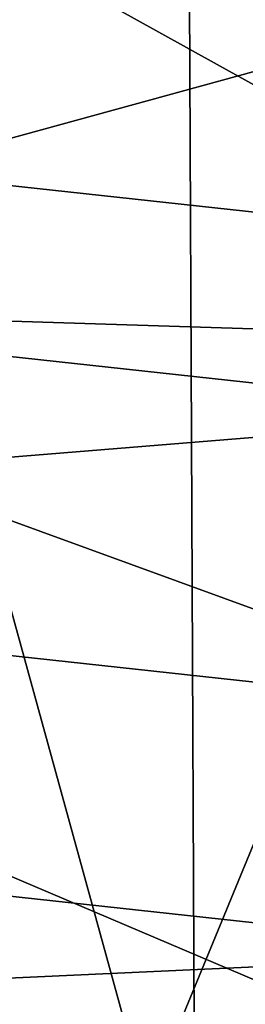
# Model space of a CAD drawing. Header units: millimetres. Extents: x -4.88 to 4.89, y -4.29 to 5.48.
# Tile 166 of 256: x -0.01537 to -0.00755, y -0.55097 to -0.51688. Entities that reach past the tile are written whole.
import ezdxf

# ---------------------------------------------------------------- set-up
doc = ezdxf.new("R2010")
doc.units = ezdxf.units.MM
doc.layers.get('0').update_dxf_attribs({"true_color": 0x5890e1})

msp = doc.modelspace()

# ---------------------------------------------------------------- meshes
at = {"color": 206, "true_color": 0x6c0888}
mesh = msp.add_polyface(dxfattribs=at)
corners = [(-4.61817455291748, 0.5942677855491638, 63.11192321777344), (-0.3076751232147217, 0.5942677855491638, 63.11192321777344), (-0.3070552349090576, 0.5745411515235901, 63.11192321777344), (-0.3076751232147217, 0.5942676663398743, 63.64631652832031), (-0.3070552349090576, 0.5745410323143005, 63.64631652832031), (-4.492310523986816, 0.3112271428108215, 63.62292098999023), (-4.609048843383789, 0.3038826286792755, 63.11192321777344), (-0.3051979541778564, 0.5548924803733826, 63.11192321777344), (-0.3051979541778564, 0.554892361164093, 63.64631652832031), (-4.46566104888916, 0.02930366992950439, 63.62292098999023), (-4.581707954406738, 0.01464360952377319, 63.11192321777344), (-0.3021106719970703, 0.5353990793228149, 63.11192321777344), (-0.3021106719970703, 0.5353990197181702, 63.64631652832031), (-4.421361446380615, -0.2503901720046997, 63.62292098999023), (-4.536259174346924, -0.2723079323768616, 63.11192321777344), (-0.2978050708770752, 0.5161380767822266, 63.11192321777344), (-0.2978050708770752, 0.5161380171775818, 63.64631652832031), (-4.359587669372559, -0.5267506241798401, 63.62292098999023), (-4.472882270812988, -0.5558395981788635, 63.11192321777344), (-0.2922987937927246, 0.4971854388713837, 63.11192321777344), (-0.2922987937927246, 0.4971853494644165, 63.64631652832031), (-4.280582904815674, -0.7986868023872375, 63.62292098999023), (-0.2856135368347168, 0.4786157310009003, 63.64631652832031), (-0.2856135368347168, 0.4786158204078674, 63.11192321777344), (-0.2777750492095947, 0.4605026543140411, 63.64631652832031), (-0.2777755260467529, 0.4605027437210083, 63.11192321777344), (-0.268815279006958, 0.4429174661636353, 63.64631652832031), (-0.268815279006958, 0.44291752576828, 63.11192321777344), (-0.2587685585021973, 0.4259296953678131, 63.64631652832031), (-0.2587685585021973, 0.4259297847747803, 63.11192321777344), (-0.2476754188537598, 0.4096059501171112, 63.64631652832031), (-0.2476754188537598, 0.4096060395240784, 63.11192321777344), (-0.2355785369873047, 0.394011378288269, 63.64631652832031), (-0.2355785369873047, 0.3940114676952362, 63.11192321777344), (-0.2225267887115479, 0.3792068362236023, 63.64631652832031), (-0.2225267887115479, 0.3792069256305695, 63.11192321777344), (-0.2085716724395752, 0.3652509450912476, 63.64631652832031), (-0.2085716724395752, 0.3652510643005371, 63.11192321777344), (-0.1937670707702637, 0.3521991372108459, 63.64631652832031), (-0.1937670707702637, 0.3521992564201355, 63.11192321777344), (-0.1781723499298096, 0.3401025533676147, 63.64631271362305), (-0.1781723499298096, 0.3401026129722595, 63.11192321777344), (-0.161848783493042, 0.3290092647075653, 63.64631652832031), (-0.161848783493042, 0.3290091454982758, 63.11192321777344), (-0.1448607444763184, 0.3189625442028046, 63.64631652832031), (-0.1448607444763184, 0.318962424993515, 63.11192321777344), (-0.1272754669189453, 0.310002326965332, 63.64631652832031), (-0.1272754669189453, 0.3100021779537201, 63.11192321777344), (-0.1091625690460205, 0.3021639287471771, 63.64631652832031), (-0.1091625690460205, 0.3021638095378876, 63.11192321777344), (-0.09059309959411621, 0.295478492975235, 63.64631652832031), (-0.09059309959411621, 0.2954785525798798, 63.11192321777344), (-0.0716402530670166, 0.2899720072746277, 63.64631652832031), (-0.0716402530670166, 0.2899720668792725, 63.11192321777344), (-0.05237913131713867, 0.2856671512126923, 63.64631652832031), (-0.05237936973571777, 0.285667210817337, 63.11192321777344), (-0.03288602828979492, 0.2825792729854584, 63.64631652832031), (-0.03288602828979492, 0.2825789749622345, 63.11192321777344), (-0.01323723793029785, 0.2807220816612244, 63.64631652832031), (-0.01323723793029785, 0.2807217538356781, 63.11192321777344), (0.006489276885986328, 0.2801022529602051, 63.64631652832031), (0.006489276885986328, 0.2801019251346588, 63.11192321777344)]
mesh.append_faces([[corners[k] for k in face] for face in [(1, 4, 2), (3, 5, 4), (2, 8, 7), (4, 9, 8), (7, 12, 11), (8, 13, 12), (11, 16, 15), (12, 17, 16), (15, 20, 19), (16, 21, 20), (19, 22, 23), (23, 24, 25), (25, 26, 27), (27, 28, 29), (29, 30, 31), (31, 32, 33), (33, 34, 35), (35, 36, 37), (37, 38, 39), (39, 40, 41), (41, 42, 43), (43, 44, 45), (45, 46, 47), (47, 48, 49), (49, 50, 51), (51, 52, 53), (53, 54, 55), (55, 56, 57), (57, 58, 59), (59, 60, 61)]], dxfattribs={"vtx0": -1, "color": 206})
mesh.append_faces([[corners[k] for k in face] for face in [(0, 1, 2), (1, 3, 4), (6, 2, 7), (2, 4, 8), (10, 7, 11), (7, 8, 12), (14, 11, 15), (11, 12, 16), (18, 15, 19), (15, 16, 20), (19, 20, 22), (23, 22, 24), (25, 24, 26), (27, 26, 28), (29, 28, 30), (31, 30, 32), (33, 32, 34), (35, 34, 36), (37, 36, 38), (39, 38, 40), (41, 40, 42), (43, 42, 44), (45, 44, 46), (47, 46, 48), (49, 48, 50), (51, 50, 52), (53, 52, 54), (55, 54, 56), (57, 56, 58), (59, 58, 60)]], dxfattribs={"vtx2": -1, "color": 206})
mesh = msp.add_polyface(dxfattribs=at)
corners = [(-4.391827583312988, -0.8348321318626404, 63.11192321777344), (-0.2922987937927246, 0.4971854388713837, 63.11192321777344), (-0.2856135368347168, 0.4786158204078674, 63.11192321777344), (-0.2922987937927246, 0.4971853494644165, 63.64631652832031), (-4.184659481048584, -1.065125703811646, 63.62292098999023), (-0.2856135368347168, 0.4786157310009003, 63.64631652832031), (-4.29341459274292, -1.108184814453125, 63.11192321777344), (-0.2777755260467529, 0.4605027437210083, 63.11192321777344), (-4.072195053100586, -1.325015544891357, 63.62292098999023), (-0.2777750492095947, 0.4605026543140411, 63.64631652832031), (-4.178031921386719, -1.374818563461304, 63.11192321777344), (-0.268815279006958, 0.44291752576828, 63.11192321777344), (-3.943633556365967, -1.577331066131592, 63.62292098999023), (-0.268815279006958, 0.4429174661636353, 63.64631652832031), (-4.046134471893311, -1.633681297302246, 63.11192321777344), (-0.2587685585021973, 0.4259297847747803, 63.11192321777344), (-3.799483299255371, -1.821076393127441, 63.62292098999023), (-0.2587685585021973, 0.4259296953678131, 63.64631652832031), (-3.89824366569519, -1.883751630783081, 63.11192321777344), (-0.2476754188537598, 0.4096060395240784, 63.11192321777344), (-3.640312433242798, -2.055289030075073, 63.62292098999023), (-0.2476754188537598, 0.4096059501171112, 63.64631652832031), (-3.734942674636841, -2.124041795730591, 63.11192321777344), (-0.2355785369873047, 0.3940114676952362, 63.11192321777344), (-3.46674919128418, -2.279045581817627, 63.62292098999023), (-0.2355785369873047, 0.394011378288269, 63.64631652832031), (-3.556875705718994, -2.353604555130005, 63.11192321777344), (-0.2225267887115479, 0.3792069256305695, 63.11192321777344), (-3.279478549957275, -2.491462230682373, 63.62292098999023), (-0.2225267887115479, 0.3792068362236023, 63.64631652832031), (-3.364745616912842, -2.571532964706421, 63.11192321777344), (-0.2085716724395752, 0.3652510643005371, 63.11192321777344), (-3.079240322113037, -2.69170069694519, 63.62292098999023), (-0.2085716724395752, 0.3652509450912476, 63.64631652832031), (-3.159311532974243, -2.776967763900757, 63.11192321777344), (-0.1937670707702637, 0.3521992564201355, 63.11192321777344), (-2.866823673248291, -2.878971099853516, 63.62292098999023), (-0.1937670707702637, 0.3521991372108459, 63.64631652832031), (-2.941382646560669, -2.969097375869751, 63.11192321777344), (-0.1781723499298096, 0.3401026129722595, 63.11192321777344), (-2.643067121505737, -3.052534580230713, 63.62292098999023), (-0.1781723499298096, 0.3401025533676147, 63.64631271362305), (-2.711820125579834, -3.147164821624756, 63.11192321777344), (-0.161848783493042, 0.3290091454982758, 63.11192321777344), (-2.471529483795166, -3.310465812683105, 63.11192321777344), (-2.408854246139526, -3.211705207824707, 63.62292098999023), (-0.161848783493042, 0.3290092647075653, 63.64631652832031), (-0.1448607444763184, 0.318962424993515, 63.11192321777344), (-2.22145938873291, -3.458357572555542, 63.11192321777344), (-2.165109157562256, -3.355855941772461, 63.62292098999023), (-0.1448607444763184, 0.3189625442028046, 63.64631652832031), (-0.1272754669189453, 0.3100021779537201, 63.11192321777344), (-1.962596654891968, -3.590254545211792, 63.11192321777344), (-1.912793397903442, -3.484417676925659, 63.62292098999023), (-0.1272754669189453, 0.310002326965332, 63.64631652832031), (-0.1091625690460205, 0.3021638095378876, 63.11192321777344), (-1.695963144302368, -3.705637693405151, 63.11192321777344), (-1.652904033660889, -3.596882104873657, 63.62292098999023), (-0.1091625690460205, 0.3021639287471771, 63.64631652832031), (-0.09059309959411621, 0.2954785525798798, 63.11192321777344), (-1.422610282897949, -3.804050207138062, 63.11192321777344), (-1.386464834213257, -3.692805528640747, 63.62292098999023), (-0.09059309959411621, 0.295478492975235, 63.64631652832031), (-0.0716402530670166, 0.2899720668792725, 63.11192321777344), (-1.143618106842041, -3.88510537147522, 63.11192321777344), (-1.114529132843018, -3.771810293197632, 63.62292098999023), (-0.0716402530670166, 0.2899720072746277, 63.64631652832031), (-0.05237936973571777, 0.285667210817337, 63.11192321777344), (-0.8600859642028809, -3.948482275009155, 63.11192321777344), (-0.8381679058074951, -3.833584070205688, 63.62292098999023), (-0.05237913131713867, 0.2856671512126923, 63.64631652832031), (-0.03288602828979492, 0.2825789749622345, 63.11192321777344), (-0.573134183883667, -3.99393105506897, 63.11192321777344), (-0.558474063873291, -3.877884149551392, 63.62292098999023), (-0.03288602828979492, 0.2825792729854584, 63.64631652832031), (-0.01323723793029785, 0.2807217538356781, 63.11192321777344), (-0.2765510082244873, -3.90453314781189, 63.62292098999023), (-0.01323723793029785, 0.2807220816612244, 63.64631652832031), (-0.28389573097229, -4.0212721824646, 63.11192321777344), (0.006489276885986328, 0.2801019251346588, 63.11192321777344), (0.00648951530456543, -3.913428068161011, 63.62292098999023), (0.006489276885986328, 0.2801022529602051, 63.64631652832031)]
mesh.append_faces([[corners[k] for k in face] for face in [(3, 4, 5), (5, 8, 9), (9, 12, 13), (13, 16, 17), (17, 20, 21), (21, 24, 25), (25, 28, 29), (29, 32, 33), (33, 36, 37), (37, 40, 41), (42, 43, 44), (41, 45, 46), (44, 47, 48), (46, 49, 50), (48, 51, 52), (50, 53, 54), (52, 55, 56), (54, 57, 58), (56, 59, 60), (58, 61, 62), (60, 63, 64), (62, 65, 66), (64, 67, 68), (66, 69, 70), (68, 71, 72), (70, 73, 74), (74, 76, 77), (77, 80, 81)]], dxfattribs={"vtx0": -1, "color": 206})
mesh.append_faces([[corners[k] for k in face] for face in [(0, 1, 2), (6, 2, 7), (10, 7, 11), (14, 11, 15), (18, 15, 19), (22, 19, 23), (26, 23, 27), (30, 27, 31), (34, 31, 35), (38, 35, 39), (37, 36, 40), (42, 39, 43), (41, 40, 45), (44, 43, 47), (46, 45, 49), (48, 47, 51), (50, 49, 53), (52, 51, 55), (54, 53, 57), (56, 55, 59), (58, 57, 61), (60, 59, 63), (62, 61, 65), (64, 63, 67), (66, 65, 69), (68, 67, 71), (70, 69, 73), (72, 71, 75), (74, 73, 76), (78, 75, 79), (77, 76, 80)]], dxfattribs={"vtx2": -1, "color": 206})
mesh = msp.add_polyface(dxfattribs=at)
corners = [(-1.183853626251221, -4.041811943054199, 63.15747451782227), (-0.8883390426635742, -4.096590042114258, 63.15002822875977), (-0.89040207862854, -4.107405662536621, 63.15747451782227), (-1.18111515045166, -4.031147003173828, 63.15002822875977), (-0.8861451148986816, -4.085089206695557, 63.14316177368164), (-1.178203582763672, -4.019806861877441, 63.14316177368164), (-0.8838181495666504, -4.072889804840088, 63.13690185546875), (-1.175114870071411, -4.007777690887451, 63.13690185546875), (-0.881354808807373, -4.059978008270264, 63.13127517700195), (-1.17184591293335, -3.99504542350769, 63.13127517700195), (-0.8787531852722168, -4.046339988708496, 63.12630844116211), (-1.168393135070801, -3.981597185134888, 63.12630844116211), (-0.8760104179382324, -4.031961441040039, 63.12203216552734), (-1.164752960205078, -3.967419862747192, 63.12203216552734), (-0.8731238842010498, -4.016829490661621, 63.11847305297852), (-1.160921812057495, -3.952498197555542, 63.11847305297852), (-0.8700907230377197, -4.00092887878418, 63.11565399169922), (-1.156896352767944, -3.936820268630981, 63.11565399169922), (-0.8669083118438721, -3.984246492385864, 63.11360168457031), (-1.15267276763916, -3.920370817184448, 63.11360168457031), (-0.8635745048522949, -3.966768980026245, 63.11235046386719), (-1.148247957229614, -3.903136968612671, 63.11235046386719), (-0.8600859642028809, -3.948482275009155, 63.11192321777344), (-1.114529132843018, -3.771810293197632, 63.62292098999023), (-0.8644692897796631, -3.971461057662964, 63.97383117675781), (-0.8381679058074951, -3.833584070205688, 63.62292098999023), (-1.149435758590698, -3.907763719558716, 63.97383117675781), (-0.8557019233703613, -3.925502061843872, 65.01727294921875), (-1.137799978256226, -3.862445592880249, 65.01727294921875), (-0.9083049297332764, -4.201255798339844, 65.22996520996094), (-0.5873603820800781, -4.106542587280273, 63.13127517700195), (-0.5856201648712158, -4.092767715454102, 63.12630844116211), (-0.5837855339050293, -4.078245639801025, 63.12203216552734), (-0.5818548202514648, -4.062962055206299, 63.11847305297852), (-0.5798261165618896, -4.046902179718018, 63.11565399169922), (-0.5776975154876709, -4.030053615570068, 63.11360168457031), (-0.575467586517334, -4.012401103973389, 63.11235046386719), (-0.573134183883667, -3.99393105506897, 63.11192321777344), (-0.576066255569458, -4.017139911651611, 63.97383117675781), (-0.558474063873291, -3.877884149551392, 63.62292098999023), (-0.5702018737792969, -3.970721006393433, 65.01727294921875), (-0.6053860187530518, -4.249233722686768, 65.22996520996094), (-0.2882645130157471, -4.090713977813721, 63.11847305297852), (-0.287247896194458, -4.074559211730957, 63.11565399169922), (-0.2861816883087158, -4.057609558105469, 63.11360168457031), (-0.2850644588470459, -4.039852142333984, 63.11235046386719), (-0.28389573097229, -4.0212721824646, 63.11192321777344), (-0.01323723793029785, 0.2807217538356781, 63.11192321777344), (-0.2853641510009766, -4.044619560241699, 63.97383117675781), (-0.2765510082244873, -3.90453314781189, 63.62292098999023), (-0.282426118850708, -3.997923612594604, 65.01727294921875), (-0.3000528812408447, -4.278096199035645, 65.22996520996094), (0.00648951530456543, -4.083790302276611, 63.11565399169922), (0.00648951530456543, -4.066807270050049, 63.11360168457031), (0.00648951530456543, -4.049014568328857, 63.11235046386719), (0.00648951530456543, -4.030397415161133, 63.11192321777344), (0.006489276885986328, 0.2801019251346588, 63.11192321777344), (0.00648951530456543, -4.053791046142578, 63.97383117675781), (0.00648951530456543, -3.913428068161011, 63.62292098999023), (0.006489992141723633, -4.007003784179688, 65.01727294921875)]
mesh.append_faces([[corners[k] for k in face] for face in [(0, 1, 2), (3, 4, 1), (5, 6, 4), (7, 8, 6), (9, 10, 8), (11, 12, 10), (13, 14, 12), (15, 16, 14), (17, 18, 16), (19, 20, 18), (21, 22, 20), (23, 24, 25), (26, 27, 24), (28, 29, 27), (10, 32, 31), (12, 33, 32), (14, 34, 33), (16, 35, 34), (18, 36, 35), (20, 37, 36), (25, 38, 39), (24, 40, 38), (27, 41, 40), (33, 43, 42), (34, 44, 43), (35, 45, 44), (36, 46, 45), (37, 47, 46), (39, 48, 49), (38, 50, 48), (40, 51, 50), (43, 53, 52), (44, 54, 53), (45, 55, 54), (46, 56, 55), (49, 57, 58), (48, 59, 57)]], dxfattribs={"vtx0": -1, "color": 206})
mesh.append_faces([[corners[k] for k in face] for face in [(6, 8, 30), (8, 10, 31), (10, 12, 32), (12, 14, 33), (14, 16, 34), (16, 18, 35), (18, 20, 36), (20, 22, 37), (25, 24, 38), (24, 27, 40), (32, 33, 42), (33, 34, 43), (34, 35, 44), (35, 36, 45), (36, 37, 46), (39, 38, 48), (38, 40, 50), (42, 43, 52), (43, 44, 53), (44, 45, 54), (45, 46, 55), (49, 48, 57), (48, 50, 59)]], dxfattribs={"vtx2": -1, "color": 206})
mesh = msp.add_polyface(dxfattribs=at)
corners = [(1.192092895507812e-07, -0.7661779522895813, -7.897031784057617), (1.192092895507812e-07, -0.05204856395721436, -7.897032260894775), (-0.003268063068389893, -0.05194587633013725, -7.897032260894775), (5.960464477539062e-08, -0.05204861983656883, -8.298449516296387), (-0.003268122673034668, -0.05194593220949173, -8.298449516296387), (-0.04689186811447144, -0.7453257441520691, -8.280876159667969), (-0.04810869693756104, -0.7646660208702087, -7.897031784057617), (-0.006523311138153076, -0.05163818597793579, -7.897032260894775), (-0.006523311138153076, -0.05163824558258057, -8.298449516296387), (-0.09359872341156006, -0.7409106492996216, -8.280876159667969), (-0.09602749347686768, -0.7601364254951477, -7.897031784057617), (-0.009752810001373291, -0.05112673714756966, -7.897032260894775), (-0.009752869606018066, -0.05112673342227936, -8.298449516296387), (-0.1399362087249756, -0.7335715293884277, -8.280876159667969), (-0.1435673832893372, -0.7526067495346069, -7.897031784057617), (-0.01294386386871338, -0.05041338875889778, -7.897032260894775), (-0.01294386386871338, -0.05041338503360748, -8.298449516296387), (-0.1857213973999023, -0.7233372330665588, -8.280876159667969), (-0.1905406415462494, -0.7421069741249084, -7.897031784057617), (-0.01608377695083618, -0.04950118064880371, -7.897032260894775), (-0.01608377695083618, -0.04950117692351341, -8.298449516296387), (-0.2307736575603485, -0.7102484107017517, -8.280876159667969), (-0.01916021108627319, -0.04839358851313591, -8.298449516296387), (-0.01916021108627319, -0.04839355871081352, -7.897032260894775), (-0.02216100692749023, -0.04709501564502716, -8.298449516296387), (-0.02216100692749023, -0.04709498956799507, -7.897032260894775), (-0.02507448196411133, -0.04561061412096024, -8.298449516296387), (-0.02507442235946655, -0.04561058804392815, -7.897032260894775), (-0.02788877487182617, -0.04394615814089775, -8.298449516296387), (-0.02788877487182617, -0.04394612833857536, -7.897032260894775), (-0.0305931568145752, -0.04210827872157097, -8.298449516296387), (-0.0305931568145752, -0.04210828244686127, -7.897032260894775), (-0.03317677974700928, -0.04010424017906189, -8.298449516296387), (-0.03317677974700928, -0.04010424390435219, -7.897032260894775), (-0.03562945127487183, -0.03794191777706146, -8.298449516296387), (-0.03562945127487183, -0.03794192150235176, -7.897032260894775), (-0.03794163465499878, -0.03562984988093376, -8.298449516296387), (-0.037941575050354, -0.03562985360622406, -7.897032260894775), (-0.0401039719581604, -0.03317718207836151, -8.298449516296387), (-0.04010385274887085, -0.03317718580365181, -7.897032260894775), (-0.04210799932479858, -0.03059359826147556, -8.298449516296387), (-0.04210799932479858, -0.03059360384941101, -7.897032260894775), (-0.04394590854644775, -0.02788917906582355, -8.298449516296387), (-0.04394584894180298, -0.027889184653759, -7.897032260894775), (-0.04561030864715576, -0.02507478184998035, -8.298449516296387), (-0.04561024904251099, -0.0250747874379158, -7.897032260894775), (-0.04709476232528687, -0.02216143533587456, -8.298449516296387), (-0.04709476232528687, -0.02216144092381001, -7.897032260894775), (-0.04839342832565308, -0.01916060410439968, -8.298449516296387), (-0.04839342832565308, -0.01916060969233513, -7.897032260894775), (-0.04950094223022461, -0.01608413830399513, -8.298449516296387), (-0.04950094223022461, -0.01608414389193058, -7.897032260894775), (-0.05041319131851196, -0.01294419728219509, -8.298449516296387), (-0.05041319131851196, -0.01294420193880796, -7.897032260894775), (-0.05112648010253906, -0.009753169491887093, -8.298449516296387), (-0.05112648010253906, -0.009753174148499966, -7.897032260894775), (-0.05163800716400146, -0.006523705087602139, -8.298449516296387), (-0.05163800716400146, -0.006523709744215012, -7.897032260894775), (-0.05194568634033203, -0.003268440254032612, -8.298449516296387), (-0.05194568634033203, -0.003268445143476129, -7.897032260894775), (-0.05204838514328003, -3.08565432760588e-07, -8.298449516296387), (-0.05204838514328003, -3.121929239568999e-07, -7.897032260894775)]
mesh.append_faces([[corners[k] for k in face] for face in [(1, 4, 2), (3, 5, 4), (2, 8, 7), (4, 9, 8), (7, 12, 11), (8, 13, 12), (11, 16, 15), (12, 17, 16), (15, 20, 19), (16, 21, 20), (19, 22, 23), (23, 24, 25), (25, 26, 27), (27, 28, 29), (29, 30, 31), (31, 32, 33), (33, 34, 35), (35, 36, 37), (37, 38, 39), (39, 40, 41), (41, 42, 43), (43, 44, 45), (45, 46, 47), (47, 48, 49), (49, 50, 51), (51, 52, 53), (53, 54, 55), (55, 56, 57), (57, 58, 59), (59, 60, 61)]], dxfattribs={"vtx0": -1, "color": 206})
mesh.append_faces([[corners[k] for k in face] for face in [(0, 1, 2), (1, 3, 4), (6, 2, 7), (2, 4, 8), (10, 7, 11), (7, 8, 12), (14, 11, 15), (11, 12, 16), (18, 15, 19), (15, 16, 20), (19, 20, 22), (23, 22, 24), (25, 24, 26), (27, 26, 28), (29, 28, 30), (31, 30, 32), (33, 32, 34), (35, 34, 36), (37, 36, 38), (39, 38, 40), (41, 40, 42), (43, 42, 44), (45, 44, 46), (47, 46, 48), (49, 48, 50), (51, 50, 52), (53, 52, 54), (55, 54, 56), (57, 56, 58), (59, 58, 60)]], dxfattribs={"vtx2": -1, "color": 206})
mesh = msp.add_polyface(dxfattribs=at)
corners = [(1.192092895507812e-07, -0.7661779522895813, -7.897031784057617), (-0.003268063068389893, -0.05194587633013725, -7.897032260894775), (-0.04810869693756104, -0.7646660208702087, -7.897031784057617), (5.960464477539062e-08, -0.05204861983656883, -8.298449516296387), (5.960464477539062e-08, -0.7467994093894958, -8.280876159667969), (-0.04689186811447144, -0.7453257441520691, -8.280876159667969), (-0.006523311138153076, -0.05163818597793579, -7.897032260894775), (-0.09602749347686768, -0.7601364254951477, -7.897031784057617), (-0.003268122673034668, -0.05194593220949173, -8.298449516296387), (-0.09359872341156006, -0.7409106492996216, -8.280876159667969), (-0.009752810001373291, -0.05112673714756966, -7.897032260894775), (-0.1435673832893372, -0.7526067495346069, -7.897031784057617), (-0.006523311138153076, -0.05163824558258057, -8.298449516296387), (-0.1399362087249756, -0.7335715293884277, -8.280876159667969), (-0.01294386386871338, -0.05041338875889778, -7.897032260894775), (-0.1905406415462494, -0.7421069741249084, -7.897031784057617), (-0.009752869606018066, -0.05112673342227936, -8.298449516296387), (-0.1857213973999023, -0.7233372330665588, -8.280876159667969), (-0.01608377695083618, -0.04950118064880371, -7.897032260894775), (-0.2367619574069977, -0.7286784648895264, -7.897031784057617), (-0.01294386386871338, -0.05041338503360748, -8.298449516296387), (-0.2307736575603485, -0.7102484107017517, -8.280876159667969), (-0.01916021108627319, -0.04839355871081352, -7.897032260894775), (-0.2820488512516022, -0.712374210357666, -7.897031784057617), (-0.01608377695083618, -0.04950117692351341, -8.298449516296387), (-0.2749151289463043, -0.6943564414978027, -8.280876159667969), (-0.02216100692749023, -0.04709498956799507, -7.897032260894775), (-0.3262226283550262, -0.6932584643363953, -7.897031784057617), (-0.01916021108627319, -0.04839358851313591, -8.298449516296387), (-0.3179716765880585, -0.6757242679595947, -8.280876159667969), (-0.02507442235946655, -0.04561058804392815, -7.897032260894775), (-0.3691089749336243, -0.6714068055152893, -7.897031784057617), (-0.02216100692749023, -0.04709501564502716, -8.298449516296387), (-0.3597733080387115, -0.6544252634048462, -8.280876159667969), (-0.02788877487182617, -0.04394612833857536, -7.897032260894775), (-0.4105383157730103, -0.6469055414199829, -7.897031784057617), (-0.02507448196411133, -0.04561061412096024, -8.298449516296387), (-0.4001548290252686, -0.6305437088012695, -8.280876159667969), (-0.4152780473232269, -0.6543741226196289, -7.899833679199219), (-0.4538935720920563, -0.6247309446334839, -7.898294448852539), (-0.4555473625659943, -0.6270071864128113, -7.899833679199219), (-0.4137704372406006, -0.6519985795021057, -7.898294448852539), (-0.4521609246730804, -0.6223461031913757, -7.897353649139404), (-0.4121909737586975, -0.6495096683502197, -7.897353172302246), (-0.4503480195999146, -0.6198508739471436, -7.897031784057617), (-0.0305931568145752, -0.04210828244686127, -7.897032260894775), (-0.02788877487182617, -0.04394615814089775, -8.298449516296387), (-0.4389576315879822, -0.6041733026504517, -8.280877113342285), (-0.4126150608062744, -0.6501779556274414, -8.544468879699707), (-0.45262610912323, -0.622986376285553, -8.544468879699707), (-0.4480700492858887, -0.6167153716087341, -10.83539962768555), (-0.4689261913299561, -0.6454215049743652, -7.950438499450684), (-0.4680493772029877, -0.6442146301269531, -7.943661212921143), (-0.5075763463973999, -0.6135543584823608, -7.943661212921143), (-0.4671087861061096, -0.6429200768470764, -7.937257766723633), (-0.5065563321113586, -0.6123213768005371, -7.937257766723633), (-0.4661030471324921, -0.6415358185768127, -7.931249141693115), (-0.5054656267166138, -0.611003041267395, -7.931249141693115), (-0.4650307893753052, -0.6400599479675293, -7.925655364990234), (-0.5043028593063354, -0.6095974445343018, -7.925655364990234), (-0.4638906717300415, -0.6384906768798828, -7.920496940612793), (-0.5030664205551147, -0.6081028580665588, -7.920496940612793), (-0.4626812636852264, -0.6368260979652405, -7.915794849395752), (-0.501754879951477, -0.606517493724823, -7.915794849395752), (-0.4614012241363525, -0.6350643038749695, -7.911568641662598), (-0.5003668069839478, -0.604839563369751, -7.911568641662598), (-0.4600492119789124, -0.633203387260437, -7.907838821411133), (-0.4989005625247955, -0.60306715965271, -7.907838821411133), (-0.4586237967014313, -0.631241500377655, -7.904626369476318), (-0.4973547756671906, -0.601198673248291, -7.904626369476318), (-0.4571236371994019, -0.629176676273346, -7.901950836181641), (-0.4957279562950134, -0.5992321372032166, -7.901950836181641), (-0.4940185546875, -0.5971658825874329, -7.899833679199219), (-0.4922251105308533, -0.5949979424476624, -7.898294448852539), (-0.4903461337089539, -0.5927265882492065, -7.897353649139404), (-0.4883801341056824, -0.5903501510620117, -7.897031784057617), (-0.03317677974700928, -0.04010424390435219, -7.897032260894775), (-0.0305931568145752, -0.04210827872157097, -8.298449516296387), (-0.47602778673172, -0.5754187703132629, -8.280877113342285), (-0.4908505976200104, -0.5933364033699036, -8.544468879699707), (-0.4859097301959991, -0.5873639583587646, -10.83539962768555), (-0.4754070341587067, -0.6543415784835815, -10.99516296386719), (-0.5155553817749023, -0.6231993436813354, -10.99516296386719), (-0.03562945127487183, -0.03794192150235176, -7.897032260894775), (-0.5244848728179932, -0.5585196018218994, -7.897031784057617), (-0.03317677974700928, -0.04010424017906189, -8.298449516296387), (-0.511219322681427, -0.5443932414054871, -8.280877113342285), (-0.037941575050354, -0.03562985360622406, -7.897032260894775), (-0.5585196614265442, -0.5244848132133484, -7.897031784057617), (-0.03562945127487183, -0.03794191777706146, -8.298449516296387), (-0.5443933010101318, -0.5112192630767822, -8.280877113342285), (-0.04010385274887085, -0.03317718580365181, -7.897032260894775), (-0.5903499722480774, -0.4883803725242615, -7.897031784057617), (-0.03794163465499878, -0.03562984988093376, -8.298449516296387), (-0.5754185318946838, -0.4760280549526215, -8.280877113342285), (-0.04210799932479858, -0.03059360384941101, -7.897032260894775), (-0.6198506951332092, -0.450348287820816, -7.897031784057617)]
mesh.append_faces([[corners[k] for k in face] for face in [(0, 1, 2), (2, 6, 7), (7, 10, 11), (11, 14, 15), (15, 18, 19), (19, 22, 23), (23, 26, 27), (27, 30, 31), (31, 34, 35), (38, 39, 40), (41, 42, 39), (43, 44, 42), (35, 45, 44), (37, 49, 47), (48, 50, 49), (68, 71, 69), (70, 72, 71), (40, 73, 72), (39, 74, 73), (42, 75, 74), (44, 76, 75), (47, 79, 78), (49, 80, 79), (50, 82, 80), (75, 83, 84), (84, 87, 88), (88, 91, 92), (92, 95, 96)]], dxfattribs={"vtx0": -1, "color": 206})
mesh.append_faces([[corners[k] for k in face] for face in [(3, 4, 5), (8, 5, 9), (12, 9, 13), (16, 13, 17), (20, 17, 21), (24, 21, 25), (28, 25, 29), (32, 29, 33), (36, 33, 37), (46, 37, 47), (37, 48, 49), (51, 52, 53), (52, 54, 55), (54, 56, 57), (56, 58, 59), (58, 60, 61), (60, 62, 63), (62, 64, 65), (64, 66, 67), (66, 68, 69), (68, 70, 71), (70, 40, 72), (40, 39, 73), (39, 42, 74), (42, 44, 75), (77, 47, 78), (47, 49, 79), (49, 50, 80), (50, 81, 82), (85, 78, 86), (89, 86, 90), (93, 90, 94)]], dxfattribs={"vtx2": -1, "color": 206})
at = {"color": 213, "true_color": 0xc458e1}
mesh = msp.add_polyface(dxfattribs=at)
corners = [(7.152557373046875e-07, -0.5942050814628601, -9.400459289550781), (7.152557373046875e-07, -0.4846972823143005, -9.391846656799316), (-0.0304335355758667, -0.483740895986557, -9.391846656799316), (8.344650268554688e-07, -0.3729406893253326, -9.384832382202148), (-0.02341628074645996, -0.3722048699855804, -9.384832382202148), (8.344650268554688e-07, -0.4314976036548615, -9.753114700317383), (8.344650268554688e-07, -0.5278117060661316, -9.78031063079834), (-0.03314065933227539, -0.5267702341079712, -9.78031063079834), (-0.02709305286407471, -0.4306462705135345, -9.753114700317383), (-0.03730964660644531, -0.5930326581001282, -9.400459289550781), (-0.06074798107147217, -0.4808754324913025, -9.391846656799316), (-0.04674112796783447, -0.370000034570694, -9.384832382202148), (-0.06615161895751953, -0.5236498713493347, -9.78031063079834), (-0.05408024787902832, -0.4280951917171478, -9.753114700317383), (-0.07447302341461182, -0.589519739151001, -9.400459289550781), (-0.09082245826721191, -0.4761120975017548, -9.391846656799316), (-0.06988120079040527, -0.3663350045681, -9.384832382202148), (-0.09890115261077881, -0.5184628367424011, -9.78031063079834), (-0.08085370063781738, -0.4238547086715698, -9.753114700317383), (-0.111342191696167, -0.5836802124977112, -9.400459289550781), (-0.1205387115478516, -0.4694698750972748, -9.391846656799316), (-0.1477721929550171, -0.5755372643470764, -9.400459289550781), (-0.09274590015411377, -0.3612242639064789, -9.384832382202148), (-0.1312606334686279, -0.5112297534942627, -9.78031063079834), (-0.1073082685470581, -0.4179415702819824, -9.753114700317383), (-0.1497790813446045, -0.4609746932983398, -9.391846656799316), (-0.1836187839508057, -0.5651228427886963, -9.400459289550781), (-0.1152443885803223, -0.35468789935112, -9.384832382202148), (-0.1631019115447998, -0.5019789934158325, -9.78031063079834), (-0.1333394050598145, -0.4103788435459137, -9.753114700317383), (-0.1928354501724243, -0.5934892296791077, -9.807679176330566), (-0.1784284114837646, -0.45066037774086, -9.391846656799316), (-0.2187409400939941, -0.5524781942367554, -9.400459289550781), (-0.1372880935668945, -0.3467517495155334, -9.384832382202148), (-0.1942998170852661, -0.4907471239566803, -9.78031063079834), (-0.1588441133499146, -0.4011965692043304, -9.753114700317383), (-0.2297205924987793, -0.5802098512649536, -9.807679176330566), (-0.2063735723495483, -0.4385675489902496, -9.391846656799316), (-0.1587898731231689, -0.3374470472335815, -9.384832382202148), (-0.2247307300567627, -0.4775785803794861, -9.78031063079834), (-0.1837221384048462, -0.3904310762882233, -9.753114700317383), (-0.2542747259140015, -0.4625251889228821, -9.78031063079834), (-0.2078750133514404, -0.3781245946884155, -9.753114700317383)]
mesh.append_faces([[corners[k] for k in face] for face in [(1, 4, 2), (5, 7, 8), (2, 11, 10), (8, 12, 13), (10, 16, 15), (13, 17, 18), (19, 20, 21), (15, 22, 20), (18, 23, 24), (21, 25, 26), (20, 27, 25), (24, 28, 29), (23, 30, 28), (26, 31, 32), (25, 33, 31), (29, 34, 35), (28, 36, 34), (31, 38, 37), (35, 39, 40), (40, 41, 42)]], dxfattribs={"vtx0": -1, "color": 213})
mesh.append_faces([[corners[k] for k in face] for face in [(0, 1, 2), (1, 3, 4), (5, 6, 7), (9, 2, 10), (2, 4, 11), (8, 7, 12), (14, 10, 15), (10, 11, 16), (13, 12, 17), (19, 15, 20), (18, 17, 23), (21, 20, 25), (24, 23, 28), (26, 25, 31), (29, 28, 34), (32, 31, 37), (35, 34, 39)]], dxfattribs={"vtx2": -1, "color": 213})
at = {"color": 18, "true_color": 0x000000}
mesh = msp.add_polyface(dxfattribs=at)
corners = [(0.00264325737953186, -0.5103152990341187, -14.05841636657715), (-0.08875977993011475, -0.5003741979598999, -14.05841636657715), (-0.09236611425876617, -0.5202007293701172, -14.37745571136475), (0.002643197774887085, -0.5305340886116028, -14.37745571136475), (-0.09569957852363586, -0.5385271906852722, -14.68737602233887), (0.00264313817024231, -0.5492230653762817, -14.68737602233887), (-0.09848734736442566, -0.5538533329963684, -14.97905540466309), (0.002643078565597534, -0.5648524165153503, -14.97905540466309), (-0.1007293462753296, -0.5661793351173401, -15.25249671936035), (0.002643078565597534, -0.5774222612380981, -15.25249671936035), (-0.1024256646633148, -0.5755050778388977, -15.50769805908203), (0.002643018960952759, -0.5869325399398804, -15.50769805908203), (-0.1035762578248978, -0.5818305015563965, -15.74465942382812), (0.002642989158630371, -0.5933830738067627, -15.74465942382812), (-0.1041811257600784, -0.585155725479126, -15.96338272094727), (0.002642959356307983, -0.596774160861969, -15.96338272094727), (-0.1042402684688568, -0.5854807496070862, -16.16386413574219), (0.002642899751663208, -0.5971055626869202, -16.16386413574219), (-0.1037536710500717, -0.5828055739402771, -16.34610748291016), (0.002642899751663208, -0.5943774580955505, -16.34610748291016), (-0.1025878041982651, -0.5763958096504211, -16.5080394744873), (0.002642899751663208, -0.5878408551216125, -16.5080394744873), (-0.100609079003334, -0.5655171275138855, -16.6475887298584), (0.00264286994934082, -0.5767470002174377, -16.6475887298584), (-0.09781748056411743, -0.5501695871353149, -16.76475715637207), (0.00264286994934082, -0.5610958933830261, -16.76475715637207), (-0.09421305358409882, -0.5303532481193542, -16.85954284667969), (0.002642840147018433, -0.5408874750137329, -16.85954284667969), (-0.08999612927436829, -0.5071694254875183, -16.93505477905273), (0.002642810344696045, -0.5172450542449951, -16.93505477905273), (-0.08536705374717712, -0.4817197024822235, -16.99439811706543), (0.002642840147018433, -0.4912918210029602, -16.99439811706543), (-0.0897662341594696, -0.50589919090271, -25.6685619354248), (0.002641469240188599, -0.5159499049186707, -25.6685619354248), (0.002641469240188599, -0.4673202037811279, -25.64297103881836), (-0.0965435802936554, -0.5431594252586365, -25.69252014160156), (0.002641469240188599, -0.5539472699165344, -25.69252014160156), (-0.1005591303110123, -0.5652360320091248, -25.71652412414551), (0.002641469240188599, -0.5764606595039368, -25.71652412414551), (-0.1018129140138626, -0.5721290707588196, -25.74057769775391), (0.002641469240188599, -0.5834901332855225, -25.74057579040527), (-0.1003049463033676, -0.563838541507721, -25.76467704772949), (0.002641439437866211, -0.5750354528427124, -25.76467704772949), (-0.0966121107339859, -0.5435360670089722, -25.78770446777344), (0.002641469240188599, -0.5543313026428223, -25.7877025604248), (-0.09131129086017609, -0.5143934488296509, -25.80853271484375), (0.002641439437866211, -0.5246121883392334, -25.80853271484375), (-0.08440250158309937, -0.4764106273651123, -25.82716178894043), (0.002641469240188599, -0.4858779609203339, -25.82716178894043)]
mesh.append_faces([[corners[k] for k in face] for face in [(0, 1, 2), (2, 3, 0), (4, 5, 3), (3, 2, 4), (5, 4, 6), (6, 7, 5), (8, 9, 7), (7, 6, 8), (9, 8, 10), (10, 11, 9), (12, 13, 11), (14, 15, 13), (16, 17, 15), (18, 19, 17), (20, 21, 19), (21, 20, 22), (22, 23, 21), (24, 25, 23), (23, 22, 24), (25, 24, 26), (26, 27, 25), (28, 29, 27), (27, 26, 28), (29, 28, 30), (30, 31, 29), (32, 33, 34), (35, 36, 33), (33, 32, 35), (36, 35, 37), (37, 38, 36), (39, 40, 38), (38, 37, 39), (40, 39, 41), (41, 42, 40), (43, 44, 42), (42, 41, 43), (44, 43, 45), (45, 46, 44), (47, 48, 46), (46, 45, 47)]], dxfattribs={"vtx2": -1, "color": 18})
at = {"color": 213, "true_color": 0xc458e1}
mesh = msp.add_polyface(dxfattribs=at)
corners = [(7.152557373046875e-07, -0.7015780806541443, -9.410802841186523), (7.152557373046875e-07, -0.5942050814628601, -9.400459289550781), (-0.03730964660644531, -0.5930326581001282, -9.400459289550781), (-0.04405176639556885, -0.7001937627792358, -9.410802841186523), (-0.0304335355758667, -0.483740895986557, -9.391846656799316), (8.344650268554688e-07, -0.5278117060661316, -9.78031063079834), (8.344650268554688e-07, -0.6240313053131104, -9.807680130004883), (-0.03918242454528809, -0.6227999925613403, -9.807680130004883), (-0.03314065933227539, -0.5267702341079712, -9.78031063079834), (8.344650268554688e-07, -0.7201330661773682, -9.835264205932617), (-0.04521656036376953, -0.7187120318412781, -9.835264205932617), (-0.07447302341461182, -0.589519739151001, -9.400459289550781), (-0.08793044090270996, -0.6960460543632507, -9.410802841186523), (-0.06074798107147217, -0.4808754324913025, -9.391846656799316), (-0.07821106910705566, -0.619110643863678, -9.807680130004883), (-0.06615161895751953, -0.5236498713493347, -9.78031063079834), (-0.09025585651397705, -0.7144545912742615, -9.835264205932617), (-0.111342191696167, -0.5836802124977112, -9.400459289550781), (-0.1314618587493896, -0.6891513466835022, -9.410802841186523), (-0.09082245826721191, -0.4761120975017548, -9.391846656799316), (-0.1169309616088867, -0.6129780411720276, -9.807679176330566), (-0.09890115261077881, -0.5184628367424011, -9.78031063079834), (-0.1349385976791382, -0.707377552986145, -9.835264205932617), (-0.151202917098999, -0.7926371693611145, -9.423009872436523), (-0.1744747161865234, -0.6795369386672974, -9.410802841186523), (-0.1477721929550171, -0.5755372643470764, -9.400459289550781), (-0.1551895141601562, -0.6044264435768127, -9.807679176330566), (-0.1312606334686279, -0.5112297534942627, -9.78031063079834), (-0.1790890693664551, -0.6975089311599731, -9.835264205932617), (-0.2006747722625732, -0.7815790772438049, -9.423009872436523), (-0.2167990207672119, -0.6672406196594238, -9.410802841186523), (-0.1836187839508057, -0.5651228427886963, -9.400459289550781), (-0.1928354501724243, -0.5934892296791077, -9.807679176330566), (-0.2225326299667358, -0.6848874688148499, -9.835264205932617), (-0.2521859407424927, -0.7761507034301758, -9.863107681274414), (-0.2187409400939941, -0.5524781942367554, -9.400459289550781), (-0.1631019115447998, -0.5019789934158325, -9.78031063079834), (-0.2297205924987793, -0.5802098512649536, -9.807679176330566)]
mesh.append_faces([[corners[k] for k in face] for face in [(0, 2, 3), (1, 4, 2), (5, 7, 8), (6, 10, 7), (3, 11, 12), (2, 13, 11), (8, 14, 15), (7, 16, 14), (12, 17, 18), (11, 19, 17), (15, 20, 21), (14, 22, 20), (18, 25, 24), (21, 26, 27), (20, 28, 26), (24, 31, 30), (26, 33, 32), (28, 34, 33)]], dxfattribs={"vtx0": -1, "color": 213})
mesh.append_faces([[corners[k] for k in face] for face in [(0, 1, 2), (5, 6, 7), (6, 9, 10), (3, 2, 11), (8, 7, 14), (7, 10, 16), (12, 11, 17), (15, 14, 20), (14, 16, 22), (23, 18, 24), (18, 17, 25), (21, 20, 26), (20, 22, 28), (29, 24, 30), (24, 25, 31), (27, 26, 32), (26, 28, 33), (30, 31, 35), (36, 32, 37)]], dxfattribs={"vtx2": -1, "color": 213})
at = {"color": 18, "true_color": 0x000000}
mesh = msp.add_polyface(dxfattribs=at)
corners = [(-0.1837594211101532, -0.4899870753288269, -14.37745571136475), (-0.09236611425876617, -0.5202007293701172, -14.37745571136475), (-0.08875977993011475, -0.5003741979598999, -14.05841636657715), (-0.190299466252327, -0.5072534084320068, -14.68737602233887), (-0.09569957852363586, -0.5385271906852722, -14.68737602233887), (-0.195768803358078, -0.5216930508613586, -14.97905540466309), (-0.09848734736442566, -0.5538533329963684, -14.97905540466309), (-0.2001674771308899, -0.5333059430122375, -15.25249671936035), (-0.1007293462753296, -0.5661793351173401, -15.25249671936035), (-0.2034954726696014, -0.5420923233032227, -15.50769805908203), (-0.1024256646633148, -0.5755050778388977, -15.50769805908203), (-0.205752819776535, -0.5480518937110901, -15.74465942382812), (-0.1035762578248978, -0.5818305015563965, -15.74465942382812), (0.002643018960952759, -0.5869325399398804, -15.50769805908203), (0.002642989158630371, -0.5933830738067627, -15.74465942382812), (-0.1041811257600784, -0.585155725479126, -15.96338272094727), (-0.2069394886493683, -0.5511847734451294, -15.96338272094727), (-0.2070554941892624, -0.5514910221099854, -16.16386413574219), (-0.1042402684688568, -0.5854807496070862, -16.16386413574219), (0.002642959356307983, -0.596774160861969, -15.96338272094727), (0.002642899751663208, -0.5971055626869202, -16.16386413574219), (-0.1037536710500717, -0.5828055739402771, -16.34610748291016), (-0.2061008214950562, -0.5489705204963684, -16.34610748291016), (-0.2038134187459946, -0.5429315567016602, -16.5080394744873), (-0.1025878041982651, -0.5763958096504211, -16.5080394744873), (0.002642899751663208, -0.5943774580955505, -16.34610748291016), (-0.199931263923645, -0.5326820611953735, -16.6475887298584), (-0.100609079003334, -0.5655171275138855, -16.6475887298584), (-0.1944543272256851, -0.5182223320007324, -16.76475715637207), (-0.09781748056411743, -0.5501695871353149, -16.76475715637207), (-0.1873826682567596, -0.4995522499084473, -16.85954284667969), (-0.09421305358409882, -0.5303532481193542, -16.85954284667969), (-0.1791093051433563, -0.4777094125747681, -16.93505477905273), (-0.08999612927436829, -0.5071694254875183, -16.93505477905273), (-0.1919535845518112, -0.5116174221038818, -25.69252014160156), (-0.0965435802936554, -0.5431594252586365, -25.69252014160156), (-0.0897662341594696, -0.50589919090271, -25.6685619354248), (-0.1786568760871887, -0.4765124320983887, -25.6685619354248), (-0.1998319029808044, -0.5324171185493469, -25.71652412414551), (-0.1005591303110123, -0.5652360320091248, -25.71652412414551), (-0.2022917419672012, -0.5389113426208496, -25.74057579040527), (-0.1018129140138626, -0.5721290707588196, -25.74057769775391), (-0.1993331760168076, -0.5311003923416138, -25.76467704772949), (-0.1003049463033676, -0.563838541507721, -25.76467704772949), (-0.1920880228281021, -0.5119723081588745, -25.7877025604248), (-0.0966121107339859, -0.5435360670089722, -25.78770446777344), (-0.1816881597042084, -0.484515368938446, -25.80853271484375), (-0.09131129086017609, -0.5143934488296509, -25.80853271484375)]
mesh.append_faces([[corners[k] for k in face] for face in [(0, 1, 2), (3, 4, 1), (1, 0, 3), (4, 3, 5), (5, 6, 4), (7, 8, 6), (6, 5, 7), (8, 7, 9), (9, 10, 8), (11, 12, 10), (13, 10, 12), (14, 12, 15), (16, 15, 12), (17, 18, 15), (19, 15, 18), (20, 18, 21), (22, 21, 18), (23, 24, 21), (25, 21, 24), (24, 23, 26), (26, 27, 24), (28, 29, 27), (27, 26, 28), (29, 28, 30), (30, 31, 29), (32, 33, 31), (31, 30, 32), (34, 35, 36), (36, 37, 34), (35, 34, 38), (38, 39, 35), (40, 41, 39), (39, 38, 40), (41, 40, 42), (42, 43, 41), (44, 45, 43), (43, 42, 44), (45, 44, 46), (46, 47, 45)]], dxfattribs={"vtx2": -1, "color": 18})

doc.saveas('drawing.dxf')
